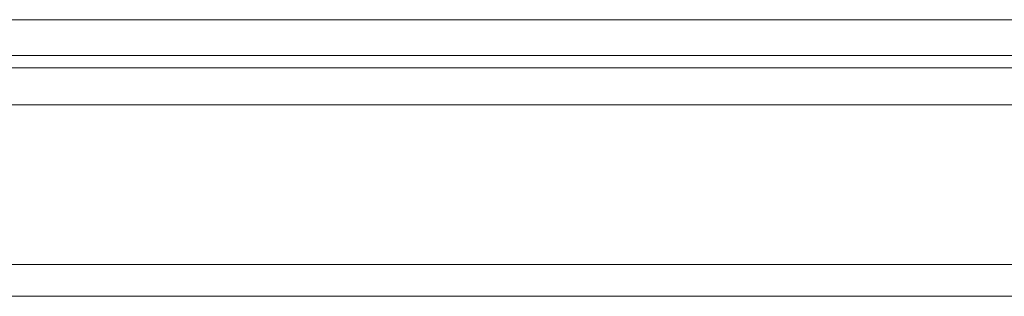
# Model space of a CAD drawing. Header units: inches. Extents: x 8 to 265, y 5 to 155.
# Tile 97 of 152: x 80.72 to 84.47, y 143.68 to 144.73. Entities that reach past the tile are written whole.
import ezdxf

# ---------------------------------------------------------------- set-up
doc = ezdxf.new("R2010")
doc.units = ezdxf.units.IN
doc.header["$LTSCALE"] = 16
doc.header["$MEASUREMENT"] = 0
doc.layers.add('Visible (ANSI)', color=7, linetype='Continuous', lineweight=5)
doc.layers.add('Visible Narrow (ANSI)', color=7, linetype='Continuous', lineweight=5)

msp = doc.modelspace()

# ---------------------------------------------------------------- linework, layer by layer
at = {"layer": 'Visible (ANSI)'}
for p, q in [((106.8089, 144.5931), (47.1216, 144.5931)), ((77.2993, 144.4056), (106.8792, 144.4056)), ((106.8434, 143.6756), (77.3352, 143.6756))]:
    msp.add_line(p, q, dxfattribs=at)
at = {"layer": 'Visible Narrow (ANSI)'}
for p, q in [((47.0393, 144.7296), (106.8913, 144.7296)), ((106.1613, 144.5462), (77.653, 144.5462)), ((77.2993, 143.7964), (106.8792, 143.7964))]:
    msp.add_line(p, q, dxfattribs=at)

doc.saveas('drawing.dxf')
